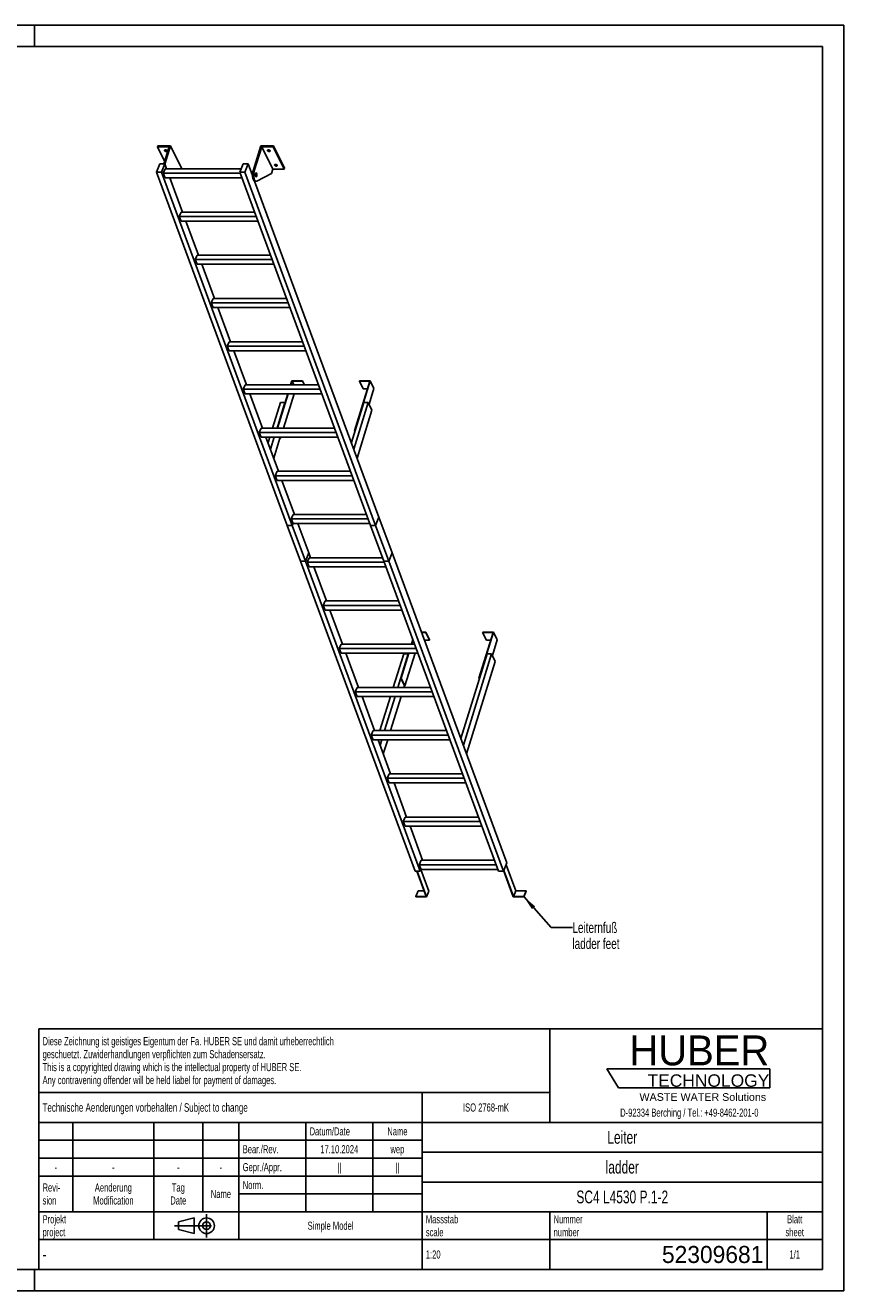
# Model space of a CAD drawing. Header units: millimetres. Extents: x 0 to 8400, y 0 to 5940.
# Tile 2 of 2: x 4556 to 8400, y 0 to 5940. Entities that reach past the tile are written whole.
import ezdxf

# ---------------------------------------------------------------- set-up
doc = ezdxf.new("R2010")
doc.units = ezdxf.units.MM
doc.header["$LTSCALE"] = 462
doc.linetypes.add('CENTER', pattern=[0.6, 0.375, -0.075, 0.075, -0.075])
doc.layers.get('0').update_dxf_attribs({"linetype": 'CONTINUOUS'})
for name, color, linetype in [('005_AXIS', 7, 'CONTINUOUS'), ('053_NOTES', 7, 'CONTINUOUS'), ('HUBER_Logo_BL1', 7, 'CONTINUOUS')]:
    doc.layers.add(name, color=color, linetype=linetype)
doc.styles.get("Standard").update_dxf_attribs({"font": 'txt', "width": 0.7})
doc.styles.add('TEXTSTYLE_2', font='txt')
doc.styles.add('TEXTSTYLE_3', font='arial.ttf')
doc.styles.add('TEXTSTYLE_5', font='txt', dxfattribs={"width": 0.8})
doc.styles.add('TEXTSTYLE_6', font='txt')
doc.dimstyles.get("Standard").update_dxf_attribs({"dimtxt": 50, "dimasz": 70, "dimexe": 2, "dimexo": 1, "dimtad": 1, "dimtxsty": 'Standard', "dimblk": '_FILLED', "dimblk1": '_FILLED', "dimblk2": '_FILLED', "dimcen": 0.09, "dimazin": 2, "dimtol": 1, "dimtp": 0.01, "dimtm": 0.01, "dimtfac": 1, "dimtofl": 0, "dimtmove": 0, "dimatfit": 3, "dimldrblk": '_FILLED', "dimfxl": 1, "dimtolj": 1, "dimarcsym": 0})

# ---------------------------------------------------------------- blocks, each defined once
blk = doc.blocks.new('HUBER_LOGO_BL1', base_point=(7675, 1007.5))
at = {"layer": 'HUBER_Logo_BL1', "color": 5, "linetype": 'Continuous'}
for p, q in [((8052.9, 1042), (7287.9, 1042)), ((7287.9, 1042), (7341.9, 952)), ((8052.9, 1042), (8052.9, 952)), ((7341.9, 952), (8052.9, 952))]:
    blk.add_line(p, q, dxfattribs=at)
at = {"layer": 'HUBER_Logo_BL1', "color": 2, "linetype": 'Continuous', "attachment_point": 3, "line_spacing_factor": 0.78}
for s, insert, char_height, width, style in [('HUBER\\P\\fArial;\\H58.5;TECHNOLOGY ', (8050.7, 1198.2), 140.4, 775.343, 'TEXTSTYLE_2'), ('WASTE WATER Solutions', (8036, 927.2), 36, 594.067, 'TEXTSTYLE_3')]:
    blk.add_mtext(s, dxfattribs=dict(at, insert=insert, char_height=char_height, width=width, style=style))
at = {"layer": 'HUBER_Logo_BL1', "color": 2, "linetype": 'Continuous', "insert": (7675, 854.8), "char_height": 38, "width": 1621.786, "attachment_point": 2, "line_spacing_factor": 0.96}
blk.add_mtext('D-92334 Berching / Tel.: +49-8462-201-0', dxfattribs=at)
blk = doc.blocks.new('PROJEKTIONSMETHODE_1_BL2', base_point=(5360, 305))
at = {"color": 2, "linetype": 'CENTER'}
for p, q in [((5407.7, 360), (5407.7, 250)), ((5257.3, 305), (5462.7, 305))]:
    blk.add_line(p, q, dxfattribs=at)
at = {"color": 2, "linetype": 'Continuous'}
for p, q in [((5275.7, 323.3), (5349, 341.7)), ((5275.7, 286.7), (5275.7, 323.3)), ((5349, 268.3), (5349, 341.7)), ((5275.7, 286.7), (5349, 268.3))]:
    blk.add_line(p, q, dxfattribs=at)
for radius in [36.7, 18.3]:
    blk.add_circle((5407.7, 305), radius, dxfattribs=at)
blk = doc.blocks.new('*T15')
at = {"color": 3, "linetype": 'Continuous'}
for p, q in [((0, 0), (3680, 0)), ((0, 0), (0, -1130)), ((2400, 0), (2400, -440)), ((3680, 0), (3680, -1130)), ((0, -300), (2400, -300)), ((1800, -300), (1800, -1130)), ((0, -440), (3680, -440)), ((160, -440), (160, -860)), ((540, -440), (540, -990)), ((770, -440), (770, -860)), ((940, -440), (940, -990)), ((1254, -440), (1254, -860)), ((1568, -440), (1568, -860)), ((0, -524), (1800, -524)), ((1800, -580), (3680, -580)), ((0, -608), (1800, -608)), ((0, -692), (1800, -692)), ((1800, -720), (3680, -720)), ((940, -776), (1800, -776)), ((0, -860), (3680, -860)), ((2400, -860), (2400, -1130)), ((3420, -860), (3420, -1130)), ((0, -990), (3680, -990)), ((0, -1130), (3680, -1130))]:
    blk.add_line(p, q, dxfattribs=at)
at = {"color": 2, "linetype": 'Continuous', "line_spacing_factor": 0.96}
for s, insert, char_height, width, attachment_point in [('Diese Zeichnung ist geistiges Eigentum der Fa. HUBER SE und damit urheberrechtlich \\Pgeschuetzt. Zuwiderhandlungen verpflichten zum Schadensersatz.\\PThis is a copyrighted drawing which is the intellectual property of HUBER SE.\\PAny contravening offender will be held liabel for payment of damages.', (17.5, -39.8), 38, 4429.714, 1), ('Technische Aenderungen vorbehalten / Subject to change', (17.5, -350), 40, 3049.524, 1), ('ISO 2768-mK', (2100, -351), 38, 665.905, 2), ('Datum/Date', (1271.5, -463), 38, 584.476, 1), ('Name', (1684, -463), 38, 253.333, 2), ('Leiter', (2740, -480), 60, 480, 2), ('Bear./Rev.', (957.5, -547), 38, 544.667, 1), ('17.10.2024', (1411, -547), 38, 546.476, 2), ('wep', (1684, -547), 38, 199.048, 2), ('-', (80, -631), 38, 68.762, 2), ('-', (350, -631), 38, 68.762, 2), ('-', (655, -631), 38, 68.762, 2), ('-', (855, -631), 38, 68.762, 2), ('Gepr./Appr.', (957.5, -631), 38, 598.952, 1), ('||', (1411, -631), 38, 101.333, 2), ('||', (1684, -631), 38, 101.333, 2), ('ladder', (2740, -620), 60, 502.857, 2), ('Revi-\\Psion', (17.5, -726.6), 38, 276.857, 1), ('Aenderung\\PModification', (350, -726.6), 38, 606.19, 2), ('Tag\\PDate', (655, -726.6), 38, 235.238, 2), ('Name', (855, -757), 38, 253.333, 2), ('Norm. ', (957.5, -715), 38, 351.048, 1), ('SC4 L4530 P.1-2', (2740, -760), 60, 1348.571, 2), ('Projekt\\Pproject', (17.5, -875.6), 38, 367.333, 1), ('Massstab\\Pscale', (1817.5, -875.6), 38, 448.762, 1), ('Nummer\\Pnumber', (2417.5, -875.6), 38, 372.762, 1), ('Blatt\\Psheet', (3550, -875.6), 38, 275.048, 2), ('Simple Model', (1370, -906), 38, 656.857, 2), ('1:20', (1817.5, -1041), 38, 204.476, 1), ('1/1', (3550, -1041), 38, 159.238, 2)]:
    blk.add_mtext(s, dxfattribs=dict(at, insert=insert, char_height=char_height, width=width, attachment_point=attachment_point))
for s, insert, char_height, width, attachment_point, style in [('-', (17.5, -1035), 50, 36.667, 1, 'TEXTSTYLE_5'), ('52309681', (3402.5, -1020), 80, 1093.333, 3, 'TEXTSTYLE_6')]:
    blk.add_mtext(s, dxfattribs=dict(at, insert=insert, char_height=char_height, width=width, attachment_point=attachment_point, style=style))
blk = doc.blocks.new('_FILLED')
at = {"color": 0, "linetype": 'ByBlock'}
blk.add_solid([(0, 0), (-1, 0.143), (-1, -0.143)], dxfattribs=at)

msp = doc.modelspace()

# ---------------------------------------------------------------- linework, layer by layer
at = {"color": 7, "linetype": 'Continuous'}
for p, q in [((0, 5940), (8400, 5940)), ((8400, 0), (8400, 5940)), ((5231.957, 5370.128), (5177.615, 5370.128)), ((5231.957, 5370.128), (5207.274, 5290.253)), ((5212.183, 5288.257), (5238.936, 5374.828)), ((5626.072, 5256.545), (5662.624, 5374.828)), ((5666.698, 5370.128), (5631.598, 5256.545)), ((5718.555, 5264.454), (5666.698, 5370.128)), ((5721.041, 5370.128), (5666.698, 5370.128)), ((5172.334, 5250.969), (5188.417, 5290.253)), ((5188.417, 5290.253), (5211.444, 5290.253)), ((5211.444, 5290.253), (5195.361, 5250.969)), ((5220.258, 5266.457), (5211.444, 5290.253)), ((5563.785, 5250.969), (5579.868, 5290.253)), ((5579.868, 5290.253), (5602.895, 5290.253)), ((5602.895, 5290.253), (5586.812, 5250.969)), ((5623.632, 5234.268), (5602.895, 5290.253)), ((5786.934, 3591.684), (5172.334, 5250.969)), ((5195.361, 5250.969), (5172.334, 5250.969)), ((5809.96, 3591.684), (5195.361, 5250.969)), ((5204.538, 5245.781), (5213.002, 5266.457)), ((5565.706, 5245.781), (5204.538, 5245.781)), ((5212.589, 5224.044), (5204.538, 5245.781)), ((5570.126, 5266.457), (5213.002, 5266.457)), ((5290.793, 5269.154), (5289.96, 5266.457)), ((6178.385, 3591.684), (5563.785, 5250.969)), ((5586.812, 5250.969), (5563.785, 5250.969)), ((6201.411, 3591.684), (5586.812, 5250.969)), ((5712.354, 5244.388), (5643.06, 5208.489)), ((5718.555, 5264.454), (5712.354, 5244.388)), ((5718.555, 5264.454), (5772.898, 5264.454)), ((5212.589, 5224.044), (5573.758, 5224.044)), ((5295.405, 5063.575), (5235.968, 5224.044)), ((5243.87, 5224.044), (5237.24, 5220.609)), ((6217.494, 3630.968), (5633.236, 5208.339)), ((5635.223, 5207.897), (5640.75, 5207.897)), ((5279.685, 5042.899), (5288.15, 5063.575)), ((5633.196, 5063.575), (5288.15, 5063.575)), ((5287.737, 5021.162), (5279.685, 5042.899)), ((5640.854, 5042.899), (5279.685, 5042.899)), ((5287.737, 5021.162), (5648.906, 5021.162)), ((5370.553, 4860.693), (5311.115, 5021.162)), ((5354.833, 4840.017), (5363.298, 4860.693)), ((5362.884, 4818.28), (5354.833, 4840.017)), ((5716.002, 4840.017), (5354.833, 4840.017)), ((5362.884, 4818.28), (5724.053, 4818.28)), ((5708.343, 4860.693), (5363.298, 4860.693)), ((5445.701, 4657.811), (5386.263, 4818.28)), ((5438.445, 4657.811), (5429.98, 4637.135)), ((5438.032, 4615.398), (5429.98, 4637.135)), ((5791.149, 4637.135), (5429.98, 4637.135)), ((5783.491, 4657.811), (5438.445, 4657.811)), ((5438.032, 4615.398), (5799.201, 4615.398)), ((5520.848, 4454.929), (5461.41, 4615.398)), ((5513.593, 4454.929), (5505.128, 4434.253)), ((5513.179, 4412.516), (5505.128, 4434.253)), ((5866.297, 4434.253), (5505.128, 4434.253)), ((5513.179, 4412.516), (5874.348, 4412.516)), ((5858.638, 4454.929), (5513.593, 4454.929)), ((5595.996, 4252.047), (5536.558, 4412.516)), ((5588.74, 4252.047), (5580.275, 4231.371)), ((5588.327, 4209.634), (5580.275, 4231.371)), ((5941.444, 4231.371), (5580.275, 4231.371)), ((5933.786, 4252.047), (5588.74, 4252.047)), ((5808.219, 4271.058), (5802.344, 4252.047)), ((5804.186, 4252.047), (5809.577, 4269.492)), ((5858.877, 4271.058), (5808.219, 4271.058)), ((5818.138, 4252.047), (5809.577, 4269.492)), ((5809.577, 4269.492), (5858.393, 4269.492)), ((5858.393, 4269.492), (5858.877, 4271.058)), ((5866.954, 4252.047), (5858.393, 4269.492)), ((5868.207, 4252.047), (5858.877, 4271.058)), ((6102.181, 4036.06), (6174.317, 4269.492)), ((6176.643, 4271.058), (6104.024, 4036.06)), ((6125.501, 4269.492), (6125.985, 4271.058)), ((6125.501, 4269.492), (6142.888, 4234.06)), ((6174.317, 4269.492), (6125.501, 4269.492)), ((6125.985, 4271.058), (6176.643, 4271.058)), ((6163.368, 4234.06), (6142.888, 4234.06)), ((6194.031, 4235.626), (6171.104, 4161.434)), ((6176.643, 4271.058), (6194.031, 4235.626)), ((5588.327, 4209.634), (5949.496, 4209.634)), ((5671.143, 4049.165), (5611.705, 4209.634)), ((5789.238, 4209.634), (5739.649, 4049.165)), ((5741.491, 4049.165), (5791.08, 4209.634)), ((5819.416, 4209.634), (5769.828, 4049.165)), ((6146.096, 4169.226), (6087.89, 3980.872)), ((6167.28, 4169.226), (6099.439, 3949.692)), ((6167.28, 4169.226), (6146.096, 4169.226)), ((6184.668, 4133.794), (6167.28, 4169.226)), ((6114.887, 3907.985), (6184.668, 4133.794)), ((5663.888, 4049.165), (5655.423, 4028.489)), ((6008.933, 4049.165), (5663.888, 4049.165)), ((5663.474, 4006.752), (5655.423, 4028.489)), ((6016.592, 4028.489), (5655.423, 4028.489)), ((5663.474, 4006.752), (6024.643, 4006.752)), ((5746.291, 3846.283), (5686.853, 4006.752)), ((5752.987, 4000.628), (5749.981, 4006.752)), ((5754.829, 4000.628), (5751.824, 4006.752)), ((5752.987, 4000.628), (5754.829, 4000.628)), ((5756.721, 4006.752), (5754.829, 4000.628)), ((6102.181, 4036.06), (6103.877, 4032.605)), ((6104.024, 4036.06), (6102.181, 4036.06)), ((6104.024, 4036.06), (6104.589, 4034.908)), ((5739.035, 3846.283), (5730.57, 3825.607)), ((5738.622, 3803.87), (5730.57, 3825.607)), ((6091.739, 3825.607), (5730.57, 3825.607)), ((5738.622, 3803.87), (6099.791, 3803.87)), ((6084.081, 3846.283), (5739.035, 3846.283)), ((5821.438, 3643.401), (5762.001, 3803.87)), ((5814.183, 3643.401), (5805.718, 3622.725)), ((6159.229, 3643.401), (5814.183, 3643.401)), ((6201.411, 3591.684), (6217.473, 3630.915)), ((6201.46, 3591.664), (6217.521, 3630.895)), ((6217.521, 3630.895), (6217.465, 3630.895)), ((6217.473, 3630.915), (6217.494, 3630.968)), ((6279.196, 3464.387), (6217.521, 3630.895)), ((5786.934, 3591.684), (5809.96, 3591.684)), ((5786.961, 3591.612), (5786.982, 3591.664)), ((5848.635, 3425.103), (5786.961, 3591.612)), ((5786.961, 3591.612), (5809.987, 3591.612)), ((5786.982, 3591.664), (5786.99, 3591.684)), ((6166.887, 3622.725), (5805.718, 3622.725)), ((5813.769, 3600.988), (5805.718, 3622.725)), ((5809.96, 3591.684), (5813.769, 3600.988)), ((5809.987, 3591.612), (5810.009, 3591.664)), ((5871.662, 3425.103), (5809.987, 3591.612)), ((5810.009, 3591.664), (5813.818, 3600.968)), ((5813.769, 3600.988), (6174.938, 3600.988)), ((5813.818, 3600.968), (5813.826, 3600.988)), ((5887.745, 3464.387), (5837.148, 3600.988)), ((6178.385, 3591.684), (6201.411, 3591.684)), ((6178.433, 3591.664), (6178.411, 3591.612)), ((6240.086, 3425.103), (6178.411, 3591.612)), ((6178.411, 3591.612), (6201.438, 3591.612)), ((6178.441, 3591.684), (6178.433, 3591.664)), ((6201.438, 3591.612), (6201.46, 3591.664)), ((6263.113, 3425.103), (6201.438, 3591.612)), ((5871.662, 3425.103), (5887.724, 3464.335)), ((5871.71, 3425.084), (5887.772, 3464.315)), ((5887.772, 3464.315), (5887.715, 3464.315)), ((5887.724, 3464.335), (5887.745, 3464.387)), ((5896.586, 3440.519), (5887.772, 3464.315)), ((6263.113, 3425.103), (6279.174, 3464.335)), ((6263.161, 3425.084), (6279.223, 3464.315)), ((6279.223, 3464.315), (6279.166, 3464.315)), ((6279.174, 3464.335), (6279.196, 3464.387)), ((6818.675, 2007.912), (6279.223, 3464.315)), ((5848.635, 3425.103), (5871.662, 3425.103)), ((5848.662, 3425.031), (5848.684, 3425.084)), ((6388.114, 1968.628), (5848.662, 3425.031)), ((5848.662, 3425.031), (5871.689, 3425.031)), ((5848.684, 3425.084), (5848.692, 3425.103)), ((5871.689, 3425.031), (5871.71, 3425.084)), ((6411.141, 1968.628), (5871.689, 3425.031)), ((5889.33, 3440.519), (5880.865, 3419.843)), ((5888.917, 3398.106), (5880.865, 3419.843)), ((6242.034, 3419.843), (5880.865, 3419.843)), ((5888.917, 3398.106), (6250.086, 3398.106)), ((6234.376, 3440.519), (5889.33, 3440.519)), ((5971.733, 3237.637), (5912.296, 3398.106)), ((6240.086, 3425.103), (6263.113, 3425.103)), ((6240.135, 3425.084), (6240.113, 3425.031)), ((6779.565, 1968.628), (6240.113, 3425.031)), ((6240.113, 3425.031), (6263.139, 3425.031)), ((6240.143, 3425.103), (6240.135, 3425.084)), ((6263.139, 3425.031), (6263.161, 3425.084)), ((6802.592, 1968.628), (6263.139, 3425.031)), ((5964.478, 3237.637), (5956.013, 3216.961)), ((6317.182, 3216.961), (5956.013, 3216.961)), ((5964.065, 3195.224), (5956.013, 3216.961)), ((6309.524, 3237.637), (5964.478, 3237.637)), ((5964.065, 3195.224), (6325.233, 3195.224)), ((6046.881, 3034.755), (5987.443, 3195.224)), ((6437.782, 3091.375), (6417.36, 3091.375)), ((6417.94, 3089.808), (6437.298, 3089.808)), ((6437.298, 3089.808), (6437.782, 3091.375)), ((6437.298, 3089.808), (6454.685, 3054.376)), ((6437.782, 3091.375), (6455.169, 3055.943)), ((6753.222, 3089.808), (6686.896, 2875.176)), ((6688.738, 2875.176), (6755.548, 3091.375)), ((6704.89, 3091.375), (6704.406, 3089.808)), ((6704.406, 3089.808), (6721.793, 3054.376)), ((6704.406, 3089.808), (6753.222, 3089.808)), ((6755.548, 3091.375), (6704.89, 3091.375)), ((6755.548, 3091.375), (6772.935, 3055.943)), ((6039.625, 3034.755), (6031.161, 3014.079)), ((6384.671, 3034.755), (6039.625, 3034.755)), ((6376.47, 3056.898), (6369.627, 3034.755)), ((6371.469, 3034.755), (6377.474, 3054.187)), ((6431.064, 3054.376), (6454.685, 3054.376)), ((6454.685, 3054.376), (6455.169, 3055.943)), ((6721.793, 3054.376), (6742.273, 3054.376)), ((6750.008, 2981.751), (6772.935, 3055.943)), ((6392.329, 3014.079), (6031.161, 3014.079)), ((6039.212, 2992.342), (6031.161, 3014.079)), ((6039.212, 2992.342), (6400.381, 2992.342)), ((6122.028, 2831.873), (6062.591, 2992.342)), ((6356.52, 2992.342), (6320.313, 2875.176)), ((6322.155, 2875.176), (6358.362, 2992.342)), ((6339.543, 2839.745), (6386.699, 2992.342)), ((6725.001, 2989.542), (6602.232, 2592.262)), ((6746.185, 2989.542), (6613.781, 2561.082)), ((6746.185, 2989.542), (6725.001, 2989.542)), ((6763.572, 2954.11), (6746.185, 2989.542)), ((6629.229, 2519.375), (6763.572, 2954.11)), ((6320.313, 2875.176), (6337.701, 2839.745)), ((6320.313, 2875.176), (6322.155, 2875.176)), ((6322.155, 2875.176), (6339.543, 2839.745)), ((6686.896, 2875.176), (6688.591, 2871.721)), ((6686.896, 2875.176), (6688.738, 2875.176)), ((6688.738, 2875.176), (6689.303, 2874.025)), ((6114.773, 2831.873), (6106.308, 2811.197)), ((6467.477, 2811.197), (6106.308, 2811.197)), ((6114.36, 2789.46), (6106.308, 2811.197)), ((6459.819, 2831.873), (6114.773, 2831.873)), ((6337.701, 2839.745), (6339.543, 2839.745)), ((6114.36, 2789.46), (6475.529, 2789.46)), ((6197.176, 2628.991), (6137.738, 2789.46)), ((6189.921, 2628.991), (6181.456, 2608.315)), ((6534.966, 2628.991), (6189.921, 2628.991)), ((6542.625, 2608.315), (6181.456, 2608.315)), ((6189.507, 2586.578), (6181.456, 2608.315)), ((6189.507, 2586.578), (6550.676, 2586.578)), ((6272.324, 2426.109), (6212.886, 2586.578)), ((6265.068, 2426.109), (6256.603, 2405.434)), ((6264.655, 2383.696), (6256.603, 2405.434)), ((6617.772, 2405.434), (6256.603, 2405.434)), ((6264.655, 2383.696), (6625.824, 2383.696)), ((6610.114, 2426.109), (6265.068, 2426.109)), ((6347.471, 2223.227), (6288.033, 2383.696)), ((6340.216, 2223.227), (6331.751, 2202.552)), ((6339.802, 2180.814), (6331.751, 2202.552)), ((6692.92, 2202.552), (6331.751, 2202.552)), ((6685.261, 2223.227), (6340.216, 2223.227)), ((6339.802, 2180.814), (6700.971, 2180.814)), ((6422.619, 2020.345), (6363.181, 2180.814)), ((6415.363, 2020.345), (6406.898, 1999.67)), ((6760.409, 2020.345), (6415.363, 2020.345)), ((6411.141, 1968.628), (6388.114, 1968.628)), ((6394.524, 1968.628), (6438.517, 1849.859)), ((6440.896, 1848.41), (6396.367, 1968.628)), ((6414.95, 1977.932), (6406.898, 1999.67)), ((6768.067, 1999.67), (6406.898, 1999.67)), ((6414.95, 1977.932), (6411.141, 1968.628)), ((6452.182, 1875.977), (6414.671, 1977.25)), ((6414.95, 1977.932), (6776.119, 1977.932)), ((6802.592, 1968.628), (6779.565, 1968.628)), ((6818.675, 2007.912), (6802.592, 1968.628)), ((6803.056, 1969.762), (6848.005, 1848.41)), ((6849.31, 1849.859), (6804.023, 1972.124)), ((6860.596, 1877.426), (6815.309, 1999.692)), ((6401.908, 1877.426), (6390.621, 1849.859)), ((6390.621, 1849.859), (6391.158, 1848.41)), ((6438.517, 1849.859), (6390.621, 1849.859)), ((6391.158, 1848.41), (6440.896, 1848.41)), ((6428.306, 1877.426), (6401.908, 1877.426)), ((6452.182, 1875.977), (6440.896, 1848.41)), ((6848.005, 1848.41), (6897.742, 1848.41)), ((6860.596, 1877.426), (6849.31, 1849.859)), ((6897.205, 1849.859), (6849.31, 1849.859)), ((6908.492, 1877.426), (6860.596, 1877.426)), ((6908.492, 1877.426), (6897.205, 1849.859)), ((6897.742, 1848.41), (6897.205, 1849.859)), ((6909.028, 1875.977), (6897.742, 1848.41)), ((6909.028, 1875.977), (6908.492, 1877.426)), ((0, 0), (8400, 0))]:
    msp.add_line(p, q, dxfattribs=at)
at = {"color": 3, "linetype": 'Continuous'}
for p, q in [((8400, 5940), (0, 5940)), ((4600, 5940), (4600, 5840)), ((8400, 5940), (8400, 0)), ((4600, 0), (4600, 100)), ((8400, 0), (0, 0))]:
    msp.add_line(p, q, dxfattribs=at)
at = {"color": 5, "linetype": 'Continuous'}
for p, q in [((8300, 5840), (100, 5840)), ((8300, 100), (8300, 5840)), ((100, 100), (8300, 100))]:
    msp.add_line(p, q, dxfattribs=at)
at = {"color": 9, "linetype": 'Continuous'}
msp.add_line((5626.072, 5256.545), (5631.598, 5256.545), dxfattribs=at)
at = {"color": 7, "linetype": 'Continuous'}
for points, knots in [([(5626.072, 5256.545), (5625.342, 5254.185), (5624.227, 5249.095), (5623.461, 5241.136), (5623.553, 5232.929), (5624.496, 5225.1), (5625.983, 5219.128), (5627.596, 5215.044), (5628.9, 5212.557), (5630.328, 5210.55), (5631.866, 5209.059), (5633.502, 5208.119), (5634.671, 5207.897), (5635.223, 5207.897)], [0, 0, 0, 0, 0.13939916, 0.29280569, 0.45031518, 0.60153991, 0.73684016, 0.79611184, 0.84888332, 0.89492094, 0.93453063, 0.96882596, 1, 1, 1, 1]), ([(5631.598, 5256.545), (5630.869, 5254.185), (5629.754, 5249.095), (5628.987, 5241.136), (5629.079, 5232.929), (5630.023, 5225.1), (5631.51, 5219.128), (5633.123, 5215.044), (5634.426, 5212.557), (5635.854, 5210.55), (5637.392, 5209.059), (5639.029, 5208.119), (5640.197, 5207.897), (5640.75, 5207.897)], [0, 0, 0, 0, 0.13939916, 0.29280569, 0.45031518, 0.60153991, 0.73684016, 0.79611184, 0.84888332, 0.89492094, 0.93453063, 0.96882596, 1, 1, 1, 1]), ([(5640.75, 5207.897), (5640.944, 5207.897), (5641.743, 5207.948), (5642.522, 5208.211), (5643.06, 5208.489)], [0, 0, 0, 0, 0.24280271, 1, 1, 1, 1])]:
    msp.add_open_spline(points, degree=3, knots=knots, dxfattribs=at)
at = {"layer": '005_AXIS', "color": 7, "linetype": 'Continuous'}
for p, q in [((5179.067, 5374.828), (5177.615, 5370.128)), ((5177.615, 5370.128), (5210.959, 5302.178)), ((5238.936, 5374.828), (5179.067, 5374.828)), ((5290.793, 5269.154), (5238.936, 5374.828)), ((5722.493, 5374.828), (5662.624, 5374.828)), ((5722.493, 5374.828), (5721.041, 5370.128)), ((5772.898, 5264.454), (5721.041, 5370.128)), ((5774.35, 5269.154), (5722.493, 5374.828)), ((5623.917, 5245.397), (5619.51, 5245.397)), ((5640.75, 5245.397), (5638.646, 5245.397)), ((5640.75, 5230.397), (5638.646, 5230.397)), ((5774.35, 5269.154), (5772.898, 5264.454)), ((5754.645, 4169.226), (5717.543, 4049.165)), ((5775.829, 4169.226), (5738.728, 4049.165)), ((5754.645, 4169.226), (5775.829, 4169.226)), ((5776.395, 4168.074), (5775.829, 4169.226)), ((5704.437, 4006.752), (5696.439, 3980.872)), ((5725.621, 4006.752), (5707.988, 3949.692)), ((5723.436, 3907.985), (5752.421, 4001.78)), ((6333.55, 2989.542), (6284.826, 2831.873)), ((6354.734, 2989.542), (6306.011, 2831.873)), ((6333.55, 2989.542), (6354.734, 2989.542)), ((6355.299, 2988.39), (6354.734, 2989.542)), ((6334.347, 2831.873), (6337.136, 2840.896)), ((6271.72, 2789.46), (6222.131, 2628.991)), ((6292.904, 2789.46), (6243.315, 2628.991)), ((6271.652, 2628.991), (6321.241, 2789.46)), ((6230.209, 2586.578), (6222.33, 2561.082)), ((6237.778, 2519.375), (6258.545, 2586.578))]:
    msp.add_line(p, q, dxfattribs=at)
for points, knots in [([(5210.713, 5351.479), (5210.561, 5351.789), (5210.348, 5352.425), (5210.398, 5353.101), (5210.49, 5353.398)], [0, 0, 0, 0, 0.5259898, 1, 1, 1, 1]), ([(5210.49, 5353.398), (5210.614, 5353.799), (5211.171, 5354.592), (5212.547, 5355.291), (5214.304, 5355.583), (5216.293, 5355.456), (5218.322, 5354.929), (5220.188, 5354.052), (5221.703, 5352.917), (5222.448, 5351.967), (5222.687, 5351.479)], [0, 0, 0, 0, 0.08792798, 0.19150842, 0.31584215, 0.45699794, 0.60613596, 0.75253438, 0.88609216, 1, 1, 1, 1]), ([(5222.91, 5349.56), (5222.787, 5349.159), (5222.23, 5348.367), (5220.853, 5347.668), (5219.097, 5347.376), (5217.107, 5347.503), (5215.079, 5348.03), (5213.213, 5348.906), (5211.697, 5350.041), (5210.953, 5350.991), (5210.713, 5351.479)], [0, 0, 0, 0, 0.08792798, 0.19150842, 0.31584215, 0.45699794, 0.60613596, 0.75253438, 0.88609216, 1, 1, 1, 1]), ([(5222.082, 5352.388), (5221.316, 5352.171), (5219.591, 5352.044), (5217.022, 5352.525), (5214.629, 5353.578), (5213.278, 5354.656), (5212.768, 5355.268)], [0, 0, 0, 0, 0.23501097, 0.50003303, 0.76503684, 1, 1, 1, 1]), ([(5222.687, 5351.479), (5222.839, 5351.17), (5223.052, 5350.534), (5223.002, 5349.857), (5222.91, 5349.56)], [0, 0, 0, 0, 0.5259898, 1, 1, 1, 1]), ([(5694.27, 5351.479), (5694.118, 5351.789), (5693.906, 5352.425), (5693.955, 5353.101), (5694.047, 5353.398)], [0, 0, 0, 0, 0.5259898, 1, 1, 1, 1]), ([(5694.047, 5353.398), (5694.171, 5353.799), (5694.728, 5354.592), (5696.104, 5355.291), (5697.861, 5355.583), (5699.85, 5355.456), (5701.879, 5354.929), (5703.745, 5354.052), (5705.26, 5352.917), (5706.005, 5351.967), (5706.244, 5351.479)], [0, 0, 0, 0, 0.08792798, 0.19150842, 0.31584215, 0.45699794, 0.60613596, 0.75253438, 0.88609216, 1, 1, 1, 1]), ([(5706.468, 5349.56), (5706.344, 5349.159), (5705.787, 5348.367), (5704.41, 5347.668), (5702.654, 5347.376), (5700.664, 5347.503), (5698.636, 5348.03), (5696.77, 5348.906), (5695.254, 5350.041), (5694.51, 5350.991), (5694.27, 5351.479)], [0, 0, 0, 0, 0.08792798, 0.19150842, 0.31584215, 0.45699794, 0.60613596, 0.75253438, 0.88609216, 1, 1, 1, 1]), ([(5705.639, 5352.388), (5704.873, 5352.171), (5703.148, 5352.044), (5700.579, 5352.525), (5698.186, 5353.578), (5696.835, 5354.656), (5696.325, 5355.268)], [0, 0, 0, 0, 0.23501097, 0.50003303, 0.76503684, 1, 1, 1, 1]), ([(5706.244, 5351.479), (5706.396, 5351.17), (5706.609, 5350.534), (5706.559, 5349.857), (5706.468, 5349.56)], [0, 0, 0, 0, 0.5259898, 1, 1, 1, 1]), ([(5727.602, 5285.021), (5727.726, 5285.422), (5728.282, 5286.215), (5729.659, 5286.914), (5731.415, 5287.206), (5733.405, 5287.079), (5735.434, 5286.552), (5737.3, 5285.675), (5738.815, 5284.54), (5739.559, 5283.59), (5739.799, 5283.102)], [0, 0, 0, 0, 0.08792798, 0.19150842, 0.31584215, 0.45699794, 0.60613596, 0.75253438, 0.88609216, 1, 1, 1, 1]), ([(5739.194, 5284.011), (5738.427, 5283.794), (5736.703, 5283.667), (5734.133, 5284.148), (5731.741, 5285.201), (5730.389, 5286.279), (5729.879, 5286.89)], [0, 0, 0, 0, 0.23501097, 0.50003303, 0.76503684, 1, 1, 1, 1]), ([(5640.75, 5247.147), (5640.561, 5247.147), (5640.159, 5247.062), (5639.606, 5246.708), (5639.093, 5246.152), (5638.422, 5245.088), (5637.769, 5243.33), (5637.281, 5240.869), (5637.094, 5238.136), (5637.226, 5235.382), (5637.665, 5232.858), (5638.184, 5231.316), (5638.51, 5230.651)], [0, 0, 0, 0, 0.03139335, 0.06653603, 0.10789217, 0.15653915, 0.27536244, 0.41788485, 0.57383793, 0.73088447, 0.87653105, 1, 1, 1, 1]), ([(5640.75, 5245.397), (5640.597, 5245.397), (5640.271, 5245.328), (5639.823, 5245.041), (5639.406, 5244.59), (5638.863, 5243.728), (5638.333, 5242.302), (5637.937, 5240.307), (5637.786, 5238.091), (5637.893, 5235.858), (5638.248, 5233.811), (5638.67, 5232.561), (5638.934, 5232.022)], [0, 0, 0, 0, 0.03139335, 0.066536, 0.10789211, 0.15653911, 0.27536242, 0.41788483, 0.57383791, 0.73088448, 0.87653101, 1, 1, 1, 1]), ([(5638.51, 5230.651), (5638.656, 5230.354), (5638.96, 5229.82), (5639.506, 5229.169), (5640.103, 5228.75), (5640.545, 5228.647), (5640.75, 5228.647)], [0, 0, 0, 0, 0.31594771, 0.58208422, 0.80455749, 1, 1, 1, 1]), ([(5638.934, 5232.022), (5639.052, 5231.781), (5639.298, 5231.348), (5639.742, 5230.82), (5640.225, 5230.48), (5640.583, 5230.397), (5640.75, 5230.397)], [0, 0, 0, 0, 0.31594818, 0.58208432, 0.80455751, 1, 1, 1, 1]), ([(5642.989, 5245.143), (5642.843, 5245.44), (5642.539, 5245.973), (5641.993, 5246.625), (5641.396, 5247.044), (5640.955, 5247.147), (5640.75, 5247.147)], [0, 0, 0, 0, 0.31594771, 0.58208422, 0.80455749, 1, 1, 1, 1]), ([(5642.565, 5243.772), (5642.447, 5244.013), (5642.201, 5244.445), (5641.758, 5244.973), (5641.274, 5245.314), (5640.916, 5245.397), (5640.75, 5245.397)], [0, 0, 0, 0, 0.31594818, 0.58208432, 0.80455751, 1, 1, 1, 1]), ([(5640.75, 5228.647), (5640.938, 5228.647), (5641.34, 5228.732), (5641.893, 5229.086), (5642.406, 5229.642), (5643.077, 5230.705), (5643.73, 5232.464), (5644.218, 5234.925), (5644.405, 5237.657), (5644.273, 5240.412), (5643.834, 5242.936), (5643.315, 5244.478), (5642.989, 5245.143)], [0, 0, 0, 0, 0.03139335, 0.06653603, 0.10789217, 0.15653915, 0.27536244, 0.41788485, 0.57383793, 0.73088447, 0.87653105, 1, 1, 1, 1]), ([(5640.75, 5230.397), (5640.902, 5230.397), (5641.228, 5230.466), (5641.677, 5230.753), (5642.093, 5231.204), (5642.636, 5232.066), (5643.166, 5233.492), (5643.562, 5235.487), (5643.714, 5237.703), (5643.606, 5239.936), (5643.251, 5241.983), (5642.83, 5243.233), (5642.565, 5243.772)], [0, 0, 0, 0, 0.03139335, 0.066536, 0.10789211, 0.15653911, 0.27536242, 0.41788483, 0.57383791, 0.73088448, 0.87653101, 1, 1, 1, 1]), ([(5727.825, 5283.102), (5727.673, 5283.412), (5727.46, 5284.048), (5727.51, 5284.724), (5727.602, 5285.021)], [0, 0, 0, 0, 0.5259898, 1, 1, 1, 1]), ([(5740.022, 5281.183), (5739.898, 5280.782), (5739.342, 5279.99), (5737.965, 5279.29), (5736.209, 5278.999), (5734.219, 5279.125), (5732.19, 5279.653), (5730.324, 5280.529), (5728.809, 5281.664), (5728.065, 5282.614), (5727.825, 5283.102)], [0, 0, 0, 0, 0.08792798, 0.19150842, 0.31584215, 0.45699794, 0.60613596, 0.75253438, 0.88609216, 1, 1, 1, 1]), ([(5739.799, 5283.102), (5739.951, 5282.792), (5740.164, 5282.157), (5740.114, 5281.48), (5740.022, 5281.183)], [0, 0, 0, 0, 0.5259898, 1, 1, 1, 1])]:
    msp.add_open_spline(points, degree=3, knots=knots, dxfattribs=at)

# ---------------------------------------------------------------- block references
msp.add_blockref('*T15', (4620, 1230))
at = {"color": 2, "linetype": 'Continuous'}
msp.add_blockref('PROJEKTIONSMETHODE_1_BL2', (5360, 305), dxfattribs=at)
at = {"layer": 'HUBER_Logo_BL1'}
msp.add_blockref('HUBER_LOGO_BL1', (7674.994, 1007.484), dxfattribs=at)

# ---------------------------------------------------------------- texts
at = {"layer": '053_NOTES', "color": 2, "linetype": 'Continuous', "insert": (7125.954, 1729.351), "char_height": 50, "width": 566.07143, "attachment_point": 1, "line_spacing_factor": 0.9}
msp.add_mtext('Leiternfuß\\Pladder feet', dxfattribs=at)

# ---------------------------------------------------------------- leaders
at = {"layer": '053_NOTES', "color": 2, "linetype": 'Continuous', "annotation_type": 0, "has_hookline": 1, "hookline_direction": 1, "text_width": 356.502}
msp.add_leader([(6897.205, 1849.859), (7025.954, 1704.351), (7125.954, 1704.351)], dimstyle='Standard', override={"dimtad": 0}, dxfattribs=at)

doc.saveas('drawing.dxf')
